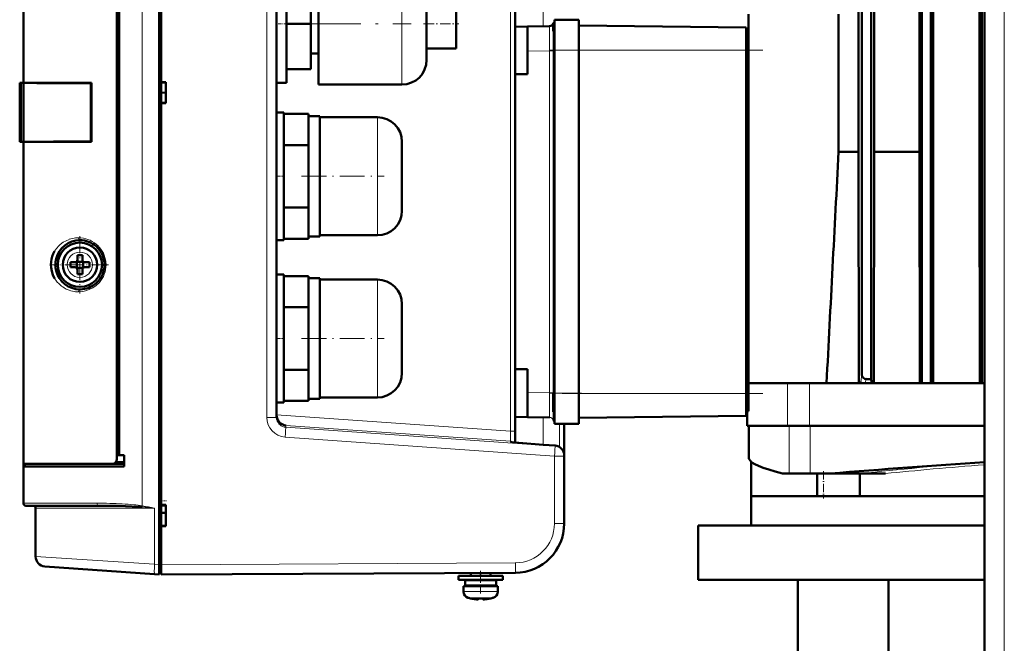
# Model space of a CAD drawing. Extents: x -1358 to 1757, y -1535 to 612.
# Tile 34 of 84: x -1220 to -1020, y 102 to 228. Entities that reach past the tile are written whole.
import ezdxf

# ---------------------------------------------------------------- set-up
doc = ezdxf.new("R2010")
doc.units = 0
doc.linetypes.add('DASHDOT', pattern=[18.5, 12, -3, 0.5, -3])

msp = doc.modelspace()

# ---------------------------------------------------------------- linework, layer by layer
at = {"color": 7, "linetype": 'DASHDOT', "lineweight": 18}
for p, q in [((-1019.73, -326), (-1019.73, 364.9)), ((-1162.58, 227.53), (-1140.38, 227.53)), ((-1068.83, 222.18), (-1109.63, 222.18)), ((-1068.83, 152.38), (-1109.63, 152.38))]:
    msp.add_line(p, q, dxfattribs=at)
at = {"color": 7, "lineweight": 50}
for p, q in [((-1023.73, -268.42), (-1023.73, 307.33)), ((-1191.63, 117.55), (-1191.63, 301.5)), ((-1191.23, 289.38), (-1191.23, 215.68)), ((-1219.23, 215.53), (-1219.23, 281.03)), ((-1200.23, 138.99), (-1200.23, 280.06)), ((-1200.23, 279.17), (-1200.23, 139.88)), ((-1199.73, 279.19), (-1199.73, 139.86)), ((-1119.23, 274.5), (-1119.23, 142.38)), ((-1119.23, 144.67), (-1119.23, 274.38)), ((-1167.73, 271.58), (-1167.73, 147.48)), ((-1049.37, 201.52), (-1049.37, 255.28)), ((-1048.7, 156.21), (-1048.7, 255.28)), ((-1046.77, 155.22), (-1046.77, 255.28)), ((-1046.19, 201.52), (-1046.19, 255.28)), ((-1037, 201.52), (-1037, 255.28)), ((-1036.47, 154.48), (-1036.47, 255.28)), ((-1034.67, 154.48), (-1034.67, 255.28)), ((-1034.18, 154.48), (-1034.18, 255.28)), ((-1024.79, 201.52), (-1024.79, 255.28)), ((-1024.3, 154.48), (-1024.3, 255.28)), ((-1167.73, 227.53), (-1167.73, 239.53)), ((-1165.73, 239.53), (-1165.73, 227.53)), ((-1159.23, 227.53), (-1159.23, 239.88)), ((-1160.73, 227.53), (-1160.73, 236.78)), ((-1137.23, 234.88), (-1137.23, 227.56)), ((-1131.23, 232.53), (-1131.23, 227.53)), ((-1111.23, 226.55), (-1111.23, 228.37)), ((-1111.23, 228.37), (-1106.23, 228.37)), ((-1106.23, 226.55), (-1106.23, 228.37)), ((-1071.73, 154.48), (-1071.73, 229.48)), ((-1053.42, 201.52), (-1053.42, 229.48)), ((-1167.73, 215.53), (-1167.73, 227.53)), ((-1160.73, 227.53), (-1165.73, 227.53)), ((-1165.73, 227.53), (-1165.73, 215.53)), ((-1160.73, 218.28), (-1160.73, 227.53)), ((-1159.23, 215.18), (-1159.23, 227.53)), ((-1137.23, 227.56), (-1137.23, 227.53)), ((-1137.23, 227.53), (-1137.23, 220.18)), ((-1131.23, 227.53), (-1131.23, 222.53)), ((-1119.23, 226.95), (-1116.73, 226.99)), ((-1116.73, 226.99), (-1112.2, 227.07)), ((-1116.73, 221.99), (-1116.73, 226.99)), ((-1111.48, 227.17), (-1111.48, 226.04)), ((-1111.23, 222.16), (-1111.23, 226.55)), ((-1072.23, 226.78), (-1106.23, 227.17)), ((-1106.23, 222.16), (-1106.23, 226.55)), ((-1072.23, 222.18), (-1072.23, 226.78)), ((-1071.73, 225.78), (-1072.23, 225.78)), ((-1137.23, 222.53), (-1131.23, 222.53)), ((-1159.23, 221.53), (-1160.73, 221.53)), ((-1116.73, 217.28), (-1116.73, 221.99)), ((-1111.23, 222.16), (-1111.23, 152.39)), ((-1106.23, 222.16), (-1106.23, 152.39)), ((-1072.23, 152.38), (-1072.23, 222.18)), ((-1165.73, 218.28), (-1160.73, 218.28)), ((-1119.23, 217.28), (-1116.73, 217.28)), ((-1219.97, 215.53), (-1219.96, 215.53)), ((-1219.97, 203.53), (-1219.97, 215.53)), ((-1219.97, 215.28), (-1219.97, 215.29)), ((-1219.97, 215.27), (-1219.97, 215.28)), ((-1219.96, 215.53), (-1219.93, 215.53)), ((-1219.96, 203.53), (-1219.96, 215.53)), ((-1219.73, 215.53), (-1219.93, 215.53)), ((-1219.73, 215.53), (-1219.73, 203.53)), ((-1219.23, 215.53), (-1219.73, 215.53)), ((-1205.36, 215.53), (-1219.23, 215.53)), ((-1218.93, 215.5), (-1219.23, 215.53)), ((-1219.23, 215.5), (-1219.23, 203.55)), ((-1219.15, 215.5), (-1219.23, 215.5)), ((-1219.03, 215.5), (-1219.15, 215.5)), ((-1219.02, 215.5), (-1218.67, 215.5)), ((-1218.85, 215.5), (-1218.93, 215.5)), ((-1218.12, 215.5), (-1218.67, 215.5)), ((-1217.28, 215.5), (-1218.12, 215.5)), ((-1212.17, 215.49), (-1215.44, 215.5)), ((-1205.36, 215.47), (-1205.5, 215.47)), ((-1205.5, 203.58), (-1205.5, 215.47)), ((-1205.36, 215.53), (-1205.36, 203.53)), ((-1191.23, 215.68), (-1190.23, 215.68)), ((-1191.23, 215.68), (-1191.23, 215.59)), ((-1191.23, 215.62), (-1191.23, 211.43)), ((-1191.23, 215.59), (-1190.23, 215.53)), ((-1191.23, 215.59), (-1191.23, 213.59)), ((-1190.23, 215.68), (-1190.23, 211.38)), ((-1165.73, 215.53), (-1167.73, 215.53)), ((-1159.23, 215.18), (-1142.23, 215.18)), ((-1191.23, 211.46), (-1191.23, 213.59)), ((-1190.23, 213.53), (-1191.23, 213.59)), ((-1190.23, 211.53), (-1191.23, 211.46)), ((-1191.23, 211.46), (-1191.23, 211.38)), ((-1191.23, 211.38), (-1191.23, 129.68)), ((-1190.23, 211.38), (-1191.23, 211.38)), ((-1167.73, 196.53), (-1167.73, 209.53)), ((-1167.73, 209.53), (-1166.23, 209.53)), ((-1166.23, 209.53), (-1166.23, 196.53)), ((-1161.23, 209.23), (-1166.23, 209.23)), ((-1161.23, 208.75), (-1161.23, 209.23)), ((-1158.93, 208.78), (-1161.23, 208.78)), ((-1161.23, 203.36), (-1161.23, 208.75)), ((-1158.93, 208.78), (-1158.93, 196.53)), ((-1147.23, 208.53), (-1158.93, 208.53)), ((-1219.97, 203.77), (-1219.97, 203.78)), ((-1219.97, 203.53), (-1219.96, 203.53)), ((-1219.96, 203.53), (-1219.93, 203.53)), ((-1219.96, 203.53), (-1219.93, 203.53)), ((-1219.73, 203.53), (-1219.93, 203.53)), ((-1219.73, 203.53), (-1219.23, 203.53)), ((-1219.23, 203.55), (-1219.15, 203.55)), ((-1219.23, 203.53), (-1218.93, 203.55)), ((-1205.36, 203.53), (-1219.23, 203.53)), ((-1219.23, 138.03), (-1219.23, 203.53)), ((-1219.15, 203.55), (-1219.03, 203.55)), ((-1219.02, 203.55), (-1218.67, 203.55)), ((-1218.67, 203.55), (-1218.12, 203.55)), ((-1212.08, 203.56), (-1208.74, 203.57)), ((-1205.5, 203.58), (-1205.36, 203.58)), ((-1166.23, 202.88), (-1161.23, 202.88)), ((-1161.23, 202.88), (-1161.23, 203.36)), ((-1161.23, 201.92), (-1161.23, 202.88)), ((-1142.23, 203.53), (-1142.23, 196.56)), ((-1161.23, 201.92), (-1161.23, 196.53)), ((-1053.42, 201.52), (-1049.37, 201.52)), ((-1049.37, 201.52), (-1049.28, 154.66)), ((-1046.27, 154.48), (-1046.19, 201.52)), ((-1046.19, 201.52), (-1037, 201.52)), ((-1036.93, 154.48), (-1037, 201.52)), ((-1024.72, 154.48), (-1024.79, 201.52)), ((-1167.73, 183.53), (-1167.73, 196.53)), ((-1166.23, 196.53), (-1166.23, 183.53)), ((-1161.23, 196.53), (-1161.23, 191.14)), ((-1158.93, 184.28), (-1158.93, 196.53)), ((-1142.23, 196.56), (-1142.23, 196.53)), ((-1142.23, 196.53), (-1142.23, 189.53)), ((-1161.23, 190.18), (-1161.23, 191.14)), ((-1166.23, 190.18), (-1161.23, 190.18)), ((-1161.23, 189.7), (-1161.23, 190.18)), ((-1161.23, 184.31), (-1161.23, 189.7)), ((-1161.23, 183.83), (-1161.23, 184.31)), ((-1161.23, 184.28), (-1158.93, 184.28)), ((-1158.93, 184.53), (-1147.23, 184.53)), ((-1207.73, 183.53), (-1207.68, 183.53)), ((-1204.44, 182.3), (-1204.36, 182.22)), ((-1166.23, 183.53), (-1167.73, 183.53)), ((-1166.23, 183.83), (-1161.23, 183.83)), ((-1208.23, 180.45), (-1208.23, 179.53)), ((-1207.23, 180.45), (-1207.23, 179.53)), ((-1212.58, 179.73), (-1212.57, 179.75)), ((-1208.73, 179.03), (-1209.65, 179.03)), ((-1208.36, 179.16), (-1208.37, 179.17)), ((-1207.09, 179.16), (-1208.36, 179.16)), ((-1208.36, 177.89), (-1208.36, 179.16)), ((-1207.08, 179.17), (-1207.09, 179.16)), ((-1207.09, 179.16), (-1207.09, 177.89)), ((-1206.73, 179.03), (-1205.8, 179.03)), ((-1208.73, 178.03), (-1209.65, 178.03)), ((-1208.36, 177.89), (-1208.37, 177.88)), ((-1207.09, 177.89), (-1208.36, 177.89)), ((-1208.23, 176.6), (-1208.23, 177.53)), ((-1207.23, 176.6), (-1207.23, 177.53)), ((-1207.09, 177.89), (-1207.08, 177.88)), ((-1205.8, 178.03), (-1206.73, 178.03)), ((-1167.73, 163.53), (-1167.73, 176.53)), ((-1167.73, 176.53), (-1166.23, 176.53)), ((-1166.23, 176.53), (-1166.23, 163.53)), ((-1161.23, 176.23), (-1166.23, 176.23)), ((-1161.23, 175.75), (-1161.23, 176.23)), ((-1204.36, 174.83), (-1204.43, 174.77)), ((-1158.93, 175.78), (-1161.23, 175.78)), ((-1161.23, 170.36), (-1161.23, 175.75)), ((-1158.93, 175.78), (-1158.93, 163.53)), ((-1147.23, 175.53), (-1158.93, 175.53)), ((-1207.67, 173.53), (-1207.73, 173.53)), ((-1161.23, 169.88), (-1161.23, 170.36)), ((-1142.23, 170.53), (-1142.23, 163.56)), ((-1166.23, 169.88), (-1161.23, 169.88)), ((-1161.23, 168.92), (-1161.23, 169.88)), ((-1161.23, 168.92), (-1161.23, 163.53)), ((-1167.73, 150.53), (-1167.73, 163.53)), ((-1166.23, 163.53), (-1166.23, 150.53)), ((-1161.23, 163.53), (-1161.23, 158.14)), ((-1158.93, 151.28), (-1158.93, 163.53)), ((-1142.23, 163.56), (-1142.23, 163.53)), ((-1142.23, 163.53), (-1142.23, 156.53)), ((-1166.23, 157.18), (-1161.23, 157.18)), ((-1161.23, 157.18), (-1161.23, 158.14)), ((-1161.23, 156.7), (-1161.23, 157.18)), ((-1161.23, 151.31), (-1161.23, 156.7)), ((-1116.73, 157.28), (-1119.23, 157.28)), ((-1116.73, 157.28), (-1116.73, 152.56)), ((-1071.73, 154.48), (-1066.9, 154.48)), ((-1071.73, 154.48), (-1071.73, 152.78)), ((-1063.84, 154.48), (-1066.9, 154.48)), ((-1059.36, 154.48), (-1063.84, 154.48)), ((-1048.9, 154.48), (-1059.36, 154.48)), ((-1048.84, 154.48), (-1048.9, 154.48)), ((-1048.79, 154.48), (-1048.84, 154.48)), ((-1048.58, 154.48), (-1048.79, 154.48)), ((-1048.26, 154.48), (-1048.58, 154.48)), ((-1047.98, 154.48), (-1048.26, 154.48)), ((-1046.67, 154.48), (-1047.98, 154.48)), ((-1046.77, 155.22), (-1046.67, 154.48)), ((-1046.67, 154.48), (-1046.59, 154.48)), ((-1036.73, 154.48), (-1046.59, 154.48)), ((-1036.47, 154.48), (-1036.73, 154.48)), ((-1034.67, 154.48), (-1036.47, 154.48)), ((-1034.67, 154.48), (-1034.41, 154.48)), ((-1024.62, 154.48), (-1034.41, 154.48)), ((-1024.3, 154.48), (-1024.62, 154.48)), ((-1024.3, 154.48), (-1023.73, 154.48)), ((-1116.73, 152.56), (-1116.73, 147.56)), ((-1111.47, 152.39), (-1111.48, 150.38)), ((-1111.23, 148), (-1111.23, 152.39)), ((-1106.23, 148), (-1106.23, 152.39)), ((-1072.23, 147.78), (-1072.23, 152.38)), ((-1071.73, 152.78), (-1071.73, 148.78)), ((-1166.23, 150.53), (-1167.73, 150.53)), ((-1166.23, 150.83), (-1161.23, 150.83)), ((-1161.23, 150.83), (-1161.23, 151.31)), ((-1161.23, 151.28), (-1158.93, 151.28)), ((-1158.93, 151.53), (-1147.23, 151.53)), ((-1111.48, 150.38), (-1111.48, 148.64)), ((-1071.73, 148.78), (-1072.23, 148.78)), ((-1072.04, 145.78), (-1072.04, 148.78)), ((-1119.23, 147.6), (-1116.73, 147.56)), ((-1116.73, 147.56), (-1112.2, 147.48)), ((-1111.23, 146.18), (-1111.23, 148)), ((-1106.23, 146.18), (-1106.23, 148)), ((-1072.23, 147.78), (-1106.23, 147.38)), ((-1119.23, 142.38), (-1119.23, 144.67)), ((-1111.23, 146.18), (-1106.23, 146.18)), ((-1109.23, 139.76), (-1109.23, 146.18)), ((-1063.84, 145.78), (-1072.04, 145.78)), ((-1071.67, 145.78), (-1071.67, 139.12)), ((-1059.36, 145.78), (-1063.84, 145.78)), ((-1023.73, 145.78), (-1059.36, 145.78)), ((-1111.08, 141.76), (-1113.52, 141.93)), ((-1200.23, 139.88), (-1199.73, 139.86)), ((-1198.73, 139.83), (-1200.23, 139.83)), ((-1199.73, 139.86), (-1198.73, 139.83)), ((-1198.73, 137.53), (-1198.73, 139.83)), ((-1109.23, 139.61), (-1109.23, 139.76)), ((-1109.23, 125.9), (-1109.23, 139.61)), ((-1071.66, 139.07), (-1071.67, 139.12)), ((-1071.64, 139.02), (-1071.66, 139.07)), ((-1071.23, 138.48), (-1071.23, 131.48)), ((-1219.23, 138.03), (-1219.23, 131.33)), ((-1219.23, 137.53), (-1219.23, 138.03)), ((-1201.17, 138.03), (-1219.23, 138.03)), ((-1219.23, 130.03), (-1219.23, 137.53)), ((-1219.23, 137.53), (-1198.73, 137.53)), ((-1218.93, 138.03), (-1218.93, 137.53)), ((-1218.93, 138.03), (-1218.76, 138.03)), ((-1201.17, 138.03), (-1198.73, 138.03)), ((-1064.86, 136.08), (-1063.5, 136.08)), ((-1063.5, 136.08), (-1059.22, 136.08)), ((-1059.21, 136.08), (-1059.22, 136.08)), ((-1059.21, 136.08), (-1055.16, 136.08)), ((-1057.77, 136.08), (-1057.77, 131.48)), ((-1055.16, 136.08), (-1048.88, 136.08)), ((-1049.09, 136.08), (-1049.09, 131.48)), ((-1048.88, 136.08), (-1048.7, 136.08)), ((-1048.7, 136.08), (-1048.32, 136.08)), ((-1048.32, 136.08), (-1047.05, 136.08)), ((-1047.05, 136.08), (-1043.91, 136.08)), ((-1071.23, 131.48), (-1023.73, 131.48)), ((-1071.23, 131.48), (-1071.23, 125.48)), ((-1057.77, 131.48), (-1057.78, 131.48)), ((-1203.99, 129.53), (-1218.73, 129.53)), ((-1216.73, 129.03), (-1216.73, 119.18)), ((-1191.23, 129.68), (-1190.23, 129.68)), ((-1191.23, 129.68), (-1191.23, 129.59)), ((-1191.23, 129.62), (-1191.23, 125.43)), ((-1191.23, 129.59), (-1190.23, 129.53)), ((-1190.23, 129.68), (-1190.23, 125.38)), ((-1191.23, 128.08), (-1190.23, 128.08)), ((-1191.23, 128.08), (-1190.23, 128.08)), ((-1191.23, 125.46), (-1191.23, 128.08)), ((-1190.23, 125.53), (-1191.23, 125.46)), ((-1191.23, 125.46), (-1191.23, 125.38)), ((-1190.23, 125.38), (-1191.23, 125.38)), ((-1191.23, 125.38), (-1191.23, 117.53)), ((-1081.98, 125.48), (-1023.73, 125.48)), ((-1081.98, 125.48), (-1081.98, 114.48)), ((-1192.54, 115.62), (-1214.87, 117.18)), ((-1191.63, 117.55), (-1191.63, 115.55)), ((-1191.63, 115.55), (-1192.54, 115.62)), ((-1191.23, 115.83), (-1191.63, 115.83)), ((-1119.17, 115.9), (-1191.23, 115.53)), ((-1126.23, 115.28), (-1130.73, 115.28)), ((-1130.73, 114.48), (-1130.73, 115.28)), ((-1126.23, 114.48), (-1130.73, 114.48)), ((-1126.23, 114.38), (-1129.38, 114.38)), ((-1129.38, 113.28), (-1129.38, 114.38)), ((-1128.23, 115.86), (-1128.23, 115.28)), ((-1128.23, 114.48), (-1128.23, 114.38)), ((-1126.23, 115.28), (-1121.73, 115.28)), ((-1126.23, 114.48), (-1121.73, 114.48)), ((-1126.23, 114.38), (-1123.08, 114.38)), ((-1124.23, 115.88), (-1124.23, 115.28)), ((-1124.23, 115.88), (-1124.23, 115.28)), ((-1124.23, 114.48), (-1124.23, 114.38)), ((-1124.23, 114.48), (-1124.23, 114.38)), ((-1123.08, 113.28), (-1123.08, 114.38)), ((-1123.08, 113.28), (-1123.08, 114.38)), ((-1121.73, 115.28), (-1121.73, 114.48)), ((-1121.73, 115.28), (-1121.73, 114.48)), ((-1081.98, 114.48), (-1023.73, 114.48)), ((-1061.73, 55.53), (-1061.73, 114.48)), ((-1043.29, 114.48), (-1043.29, 62.08)), ((-1126.23, 113.18), (-1129.73, 113.18)), ((-1129.73, 112.05), (-1129.73, 113.18)), ((-1126.23, 113.28), (-1129.38, 113.28)), ((-1128.23, 113.28), (-1128.23, 113.18)), ((-1126.23, 113.28), (-1123.08, 113.28)), ((-1126.23, 113.18), (-1122.73, 113.18)), ((-1124.23, 113.28), (-1124.23, 113.18)), ((-1124.23, 113.28), (-1124.23, 113.18)), ((-1122.73, 113.18), (-1122.73, 112.05)), ((-1122.73, 113.18), (-1122.73, 112.05)), ((-1128.16, 110.64), (-1128.15, 110.65)), ((-1126.77, 110.48), (-1126.74, 110.48)), ((-1126.73, 110.5), (-1126.73, 110.65)), ((-1125.73, 110.5), (-1125.73, 110.65)), ((-1125.29, 110.49), (-1125.46, 110.48)), ((-1125.29, 110.49), (-1125.46, 110.48)), ((-1124.3, 110.65), (-1124.3, 110.64))]:
    msp.add_line(p, q, dxfattribs=at)
at = {"color": 7, "lineweight": 18}
for p, q in [((-1019.73, -268.42), (-1019.73, 307.33)), ((-1195.04, 129.51), (-1195.04, 289.55)), ((-1113.54, 277.12), (-1113.54, 227.05)), ((-1120.16, 274.38), (-1120.16, 144.67)), ((-1169.72, 147.48), (-1169.72, 271.58)), ((-1142.23, 227.59), (-1142.23, 239.88)), ((-1142.23, 227.53), (-1142.23, 227.59)), ((-1142.23, 227.53), (-1142.23, 215.18)), ((-1111.48, 226.04), (-1111.48, 225.67)), ((-1116.73, 221.99), (-1112.2, 222.07)), ((-1112.2, 222.15), (-1112.2, 222.07)), ((-1111.47, 222.07), (-1112.2, 222.07)), ((-1112.2, 152.48), (-1112.2, 222.07)), ((-1111.23, 222.16), (-1111.47, 222.16)), ((-1111.47, 222.16), (-1111.47, 222.07)), ((-1111.47, 152.48), (-1111.47, 222.07)), ((-1111.23, 222.16), (-1106.23, 222.16)), ((-1072.23, 222.18), (-1106.23, 222.18)), ((-1071.73, 221.78), (-1072.23, 221.78)), ((-1219.93, 215.53), (-1219.93, 203.53)), ((-1147.23, 208.53), (-1147.23, 196.59)), ((-1147.23, 196.59), (-1147.23, 196.53)), ((-1147.23, 196.53), (-1147.23, 184.53)), ((-1207.7, 181.1), (-1207.73, 181.1)), ((-1210.3, 178.55), (-1210.3, 178.53)), ((-1205.15, 178.5), (-1205.15, 178.53)), ((-1207.75, 175.96), (-1207.73, 175.96)), ((-1147.23, 175.53), (-1147.23, 163.59)), ((-1147.23, 163.59), (-1147.23, 163.53)), ((-1147.23, 163.53), (-1147.23, 151.53)), ((-1048.7, 156.21), (-1048.9, 154.73)), ((-1063.84, 145.78), (-1063.84, 154.48)), ((-1059.36, 145.78), (-1059.36, 154.48)), ((-1047.87, 155.29), (-1047.98, 154.48)), ((-1116.73, 152.56), (-1112.2, 152.48)), ((-1111.47, 152.48), (-1112.2, 152.48)), ((-1112.2, 152.48), (-1112.2, 152.41)), ((-1111.47, 152.48), (-1111.47, 152.39)), ((-1111.47, 152.39), (-1111.23, 152.39)), ((-1111.23, 152.39), (-1106.23, 152.39)), ((-1072.23, 152.38), (-1106.23, 152.38)), ((-1071.73, 152.78), (-1072.23, 152.78)), ((-1111.48, 148.64), (-1111.48, 148.29)), ((-1167.73, 147.48), (-1169.72, 147.48)), ((-1167.73, 148), (-1120.16, 144.67)), ((-1113.54, 147.5), (-1113.54, 141.93)), ((-1165.87, 145.87), (-1120.16, 142.68)), ((-1165.87, 145.48), (-1165.87, 145.87)), ((-1111.08, 141.61), (-1165.87, 145.48)), ((-1120.16, 144.67), (-1120.14, 144.14)), ((-1119.23, 144.67), (-1120.16, 144.67)), ((-1110.17, 146.18), (-1110.17, 141.46)), ((-1063.5, 145.78), (-1063.5, 136.08)), ((-1059.22, 145.78), (-1059.22, 136.08)), ((-1059.21, 145.78), (-1059.21, 136.08)), ((-1111.22, 139.61), (-1166, 143.49)), ((-1120.16, 142.68), (-1120.16, 142.49)), ((-1113.52, 141.93), (-1111.08, 141.76)), ((-1111.08, 141.76), (-1111.08, 141.61)), ((-1111.22, 139.61), (-1111.22, 125.9)), ((-1109.23, 139.61), (-1111.22, 139.61)), ((-1061.56, 136.08), (-1061.54, 136.08)), ((-1043.91, 136.08), (-1043.89, 136.08)), ((-1204.2, 130.03), (-1219.23, 130.03)), ((-1216.73, 129.03), (-1192.54, 129.03)), ((-1192.54, 129.03), (-1192.54, 117.61)), ((-1109.23, 125.9), (-1111.22, 125.9)), ((-1216.73, 119.18), (-1192.54, 117.61)), ((-1192.54, 117.61), (-1191.63, 117.55)), ((-1191.23, 117.52), (-1191.63, 117.52)), ((-1119.17, 117.9), (-1191.23, 117.53)), ((-1129.73, 112.05), (-1126.23, 112.05)), ((-1126.23, 110.8), (-1128.8, 110.8)), ((-1126.19, 112.05), (-1126.23, 112.05)), ((-1126.2, 110.8), (-1126.23, 110.8)), ((-1123.65, 110.8), (-1126.2, 110.8)), ((-1122.73, 112.05), (-1126.19, 112.05))]:
    msp.add_line(p, q, dxfattribs=at)
at = {"color": 7, "linetype": 'DASHDOT', "lineweight": 18, "ltscale": 0.060013}
msp.add_line((-1165.53, 227.53), (-1167.93, 227.53), dxfattribs=at)
at = {"color": 7, "linetype": 'DASHDOT', "lineweight": 18, "ltscale": 0.180002}
msp.add_line((-1137.83, 227.53), (-1130.63, 227.53), dxfattribs=at)
at = {"color": 7, "linetype": 'DASHDOT', "lineweight": 18, "ltscale": 0.15}
for p, q in [((-1111.73, 222.16), (-1105.73, 222.16)), ((-1111.73, 152.39), (-1105.73, 152.39))]:
    msp.add_line(p, q, dxfattribs=at)
at = {"color": 7, "linetype": 'DASHDOT', "lineweight": 18, "ltscale": 0.045016}
for p, q in [((-1166.08, 196.53), (-1167.88, 196.53)), ((-1166.08, 163.53), (-1167.88, 163.53))]:
    msp.add_line(p, q, dxfattribs=at)
at = {"color": 7, "linetype": 'DASHDOT', "lineweight": 18, "ltscale": 0.419998}
for p, q in [((-1162.63, 196.53), (-1145.83, 196.53)), ((-1162.63, 163.53), (-1145.83, 163.53))]:
    msp.add_line(p, q, dxfattribs=at)
at = {"color": 7, "linetype": 'DASHDOT', "lineweight": 18, "ltscale": 0.2925}
msp.add_line((-1207.73, 184.38), (-1207.73, 172.68), dxfattribs=at)
at = {"color": 7, "linetype": 'DASHDOT', "lineweight": 18, "ltscale": 0.292502}
msp.add_line((-1201.88, 178.53), (-1213.58, 178.53), dxfattribs=at)
at = {"color": 7, "linetype": 'DASHDOT', "lineweight": 18, "ltscale": 0.138015}
msp.add_line((-1056.48, 136.54), (-1056.48, 131.02), dxfattribs=at)
at = {"color": 7, "linetype": 'DASHDOT', "lineweight": 18, "ltscale": 0.030002}
msp.add_line((-1191.33, 130.53), (-1190.13, 130.53), dxfattribs=at)
at = {"color": 7, "linetype": 'DASHDOT', "lineweight": 18, "ltscale": 0.012015}
msp.add_line((-1191.19, 117.52), (-1191.67, 117.52), dxfattribs=at)
at = {"color": 7, "linetype": 'DASHDOT', "lineweight": 18, "ltscale": 0.114895}
msp.add_line((-1126.23, 111.66), (-1126.23, 116.26), dxfattribs=at)
at = {"color": 7, "linetype": 'DASHDOT', "lineweight": 18, "ltscale": 0.000760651}
msp.add_line((-1127.23, 110.5), (-1127.23, 110.47), dxfattribs=at)
at = {"color": 7, "linetype": 'DASHDOT', "lineweight": 18, "ltscale": 0.000956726}
msp.add_line((-1125.23, 110.5), (-1125.23, 110.46), dxfattribs=at)
at = {"color": 7, "lineweight": 18}
for points in [[(-1112.2, 227.07), (-1112.2, 227.07), (-1112.2, 227), (-1112.21, 226.52), (-1112.2, 222.15)], [(-1212.86, 181.29), (-1212.47, 181.86), (-1212, 182.4), (-1211.72, 182.65), (-1211.1, 183.12), (-1210.55, 183.43), (-1209.91, 183.7)], [(-1204.4, 182.73), (-1204.05, 182.42), (-1203.73, 182.07), (-1203.44, 181.71), (-1203.18, 181.32), (-1202.95, 180.89), (-1202.76, 180.45), (-1202.56, 179.82), (-1202.44, 179.17), (-1202.4, 178.52), (-1202.43, 178.02), (-1202.5, 177.53), (-1202.61, 177.06), (-1202.76, 176.59), (-1202.96, 176.14), (-1203.19, 175.72), (-1203.46, 175.32), (-1203.76, 174.94), (-1204.4, 174.32)], [(-1204.4, 174.32), (-1205.08, 173.84), (-1205.81, 173.47), (-1206.56, 173.21), (-1207.12, 173.1), (-1208.01, 173.03)], [(-1048.9, 154.73), (-1048.91, 154.74), (-1048.91, 154.74), (-1048.91, 154.74), (-1048.91, 154.74), (-1048.92, 154.73), (-1048.92, 154.71), (-1048.94, 154.6), (-1048.95, 154.56)], [(-1112.2, 152.41), (-1112.21, 148.4), (-1112.2, 147.49), (-1112.2, 147.48)], [(-1111.48, 148.29), (-1111.47, 146.99), (-1111.47, 146.98)], [(-1120.14, 142.77), (-1120.15, 142.69), (-1120.15, 142.68), (-1120.15, 142.68), (-1120.16, 142.68)], [(-1120.16, 142.49), (-1120.16, 142.49), (-1120.15, 142.49), (-1120.13, 142.48), (-1119.92, 142.45), (-1117.2, 142.21), (-1113.52, 141.93)], [(-1120.14, 144.14), (-1120.13, 143.17), (-1120.14, 142.77)], [(-1203.99, 129.53), (-1204.02, 129.53), (-1204.09, 129.6), (-1204.14, 129.67)], [(-1119.17, 115.9), (-1119.17, 115.91), (-1119.17, 115.92), (-1119.17, 116.02), (-1119.17, 117.9)]]:
    msp.add_lwpolyline(points, dxfattribs=at)
at = {"color": 7, "lineweight": 50}
for points in [[(-1205.36, 215.47), (-1217.35, 215.5), (-1218.67, 215.5)], [(-1218.67, 203.55), (-1213.37, 203.56), (-1205.36, 203.58)], [(-1212.86, 175.76), (-1213.21, 176.47), (-1213.46, 177.21), (-1213.59, 177.96), (-1213.62, 178.53), (-1213.59, 179.1), (-1213.5, 179.67), (-1213.35, 180.22), (-1213.14, 180.76), (-1212.86, 181.29)], [(-1047.87, 155.29), (-1048.09, 155.34), (-1048.29, 155.44), (-1048.47, 155.59), (-1048.6, 155.78), (-1048.68, 155.99), (-1048.7, 156.21)], [(-1166.98, 146.32), (-1167.25, 146.6), (-1167.48, 146.93), (-1167.64, 147.32), (-1167.7, 147.6), (-1167.73, 147.89)], [(-1113.52, 141.93), (-1118.44, 142.31), (-1120, 142.46)], [(-1201.17, 138.03), (-1200.96, 138.05), (-1200.75, 138.13), (-1200.56, 138.25), (-1200.4, 138.42), (-1200.29, 138.63), (-1200.23, 138.99)], [(-1203.99, 129.53), (-1199.82, 129.49), (-1197.11, 129.4), (-1195.08, 129.27)], [(-1127.23, 110.5), (-1127.03, 110.48), (-1126.79, 110.48), (-1126.74, 110.48), (-1126.73, 110.49), (-1126.73, 110.49), (-1126.73, 110.49), (-1126.73, 110.5)], [(-1127.23, 110.5), (-1127.03, 110.48), (-1126.79, 110.48), (-1126.74, 110.48), (-1126.73, 110.49), (-1126.73, 110.49), (-1126.73, 110.49), (-1126.73, 110.5)], [(-1125.64, 110.47), (-1125.7, 110.48), (-1125.72, 110.49), (-1125.72, 110.49), (-1125.73, 110.49), (-1125.73, 110.5)], [(-1125.23, 110.5), (-1125.56, 110.47), (-1125.67, 110.48), (-1125.71, 110.48), (-1125.72, 110.49), (-1125.72, 110.49), (-1125.73, 110.49), (-1125.73, 110.5)], [(-1125.67, 110.48), (-1125.72, 110.49), (-1125.72, 110.49), (-1125.72, 110.49), (-1125.73, 110.5), (-1125.73, 110.5)], [(-1125.23, 110.5), (-1125.56, 110.47), (-1125.67, 110.48), (-1125.71, 110.48), (-1125.72, 110.49), (-1125.72, 110.49), (-1125.73, 110.49), (-1125.73, 110.5)]]:
    msp.add_lwpolyline(points, dxfattribs=at)
msp.add_circle((-1207.73, 178.53), 4.5, dxfattribs=at)
for centre, radius, start, end in [((-1112.21, 227.87), 0.8, 271, 338.294), ((-1101.92, 227.21), 9.56, 177.8242, 180.2818), ((-1110.73, 227.28), 0.8, 128.6822, 158.3192), ((-1142.23, 220.18), 5, 270, 0), ((-1220.95, -4125.74), 4341.24, 89.79613, 89.9747), ((-1216.24, -2367.26), 2582.76, 89.75865, 89.88697), ((-1147.23, 203.53), 5, 0, 90), ((-1220.94, 4542.61), 4339.05, 270.02526, 270.20392), ((35604.44, -1730.51), 36708.74, 176.983042, 177.056576), ((-1147.23, 189.53), 5, 270, 360), ((-1207.73, 178.53), 5, 90, 165.8165), ((-1207.73, 178.53), 5, 48.9222, 89.4577), ((-1207.73, 178.53), 3.5, 90, 360), ((-1207.73, 163.32), 17.14, 89.9996, 91.6715), ((-1207.73, 178.53), 3.5, 360, 90), ((-1207.73, 163.36), 17.1, 88.3267, 90.0022), ((-1207.73, 178.53), 5, 312.3876, 47.6213), ((-1207.73, 178.53), 4.99, 166.1187, 180.0031), ((-1207.72, 178.53), 5.01, 179.9992, 194.198), ((-1192.52, 178.53), 17.13, 178.3286, 181.6729), ((-1208.73, 179.53), 0.5, 270, 360), ((-1206.73, 179.53), 0.5, 180, 270), ((-1222.9, 178.53), 17.1, 359.9978, 1.6733), ((-1222.9, 178.53), 17.1, 358.3267, 0.0022), ((-1207.73, 178.53), 5, 194.2104, 270), ((-1208.73, 177.53), 0.5, 0, 90), ((-1207.73, 193.73), 17.14, 268.3285, 270.0004), ((-1207.73, 193.7), 17.1, 269.9978, 271.6733), ((-1206.73, 177.53), 0.5, 90, 180), ((-1207.73, 178.53), 5, 270.6772, 311.2128), ((-1147.23, 170.53), 5, 0, 90), ((-1147.23, 156.53), 5, 270, 360), ((-1049.48, 154.66), 0.197, 293.9012, 359.7461), ((-1049.4, 154.73), 0.478, 327.7512, 346.4343), ((-1049.44, 154.75), 0.543, 329.2878, 357.3502), ((-1008.86, 753.31), 599.28, 266.26835, 266.37326), ((-1165.7, 147.89), 2.03, 180.0999, 230.9395), ((-1165.68, 147.91), 2.05, 230.8485, 264.7818), ((-1110.73, 147.27), 0.8, 201.6808, 231.3178), ((-1111.23, 139.76), 2, 0.0034, 85.908), ((-1209.23, 492.07), 353.83, 271.4214, 271.7013), ((-875.1, -2077.72), 2221.11, 93.83678, 94.64981), ((-1218.73, 130.03), 0.5, 180, 270), ((-1217.23, 129.03), 0.5, 0, 90), ((-1119.23, 125.9), 10, 270.3, 360), ((-1214.73, 119.18), 2, 180, 266), ((-1119.18, 125.81), 9.9, 294.0035, 297.7418), ((-1128.43, 112.05), 1.3, 180, 253.3985), ((-1126.23, 119.43), 9, 253.3985, 257.6222), ((-1126.23, 119.43), 9, 253.3985, 257.6222), ((-1126.23, 119.43), 8.99, 257.6508, 263.6103), ((-1126.23, 119.43), 8.99, 257.6503, 263.6107), ((-1126.23, 119.43), 8.99, 257.6508, 263.6103), ((-1126.23, 119.43), 8.99, 257.6503, 263.6107), ((-1126.79, 114.28), 3.8, 263.4188, 267.7154), ((-1126.79, 114.28), 3.8, 263.4188, 267.7154), ((-1126.23, 120.54), 9.9, 267.106, 272.8938), ((-1126.23, 120.54), 9.9, 267.1058, 272.8956), ((-1126.23, 120.54), 9.9, 267.106, 272.8938), ((-1126.23, 120.54), 9.9, 267.1058, 272.8956), ((-1126.23, 119.43), 8.99, 276.3893, 282.3497), ((-1126.23, 119.43), 8.99, 276.3893, 282.3497), ((-1126.23, 119.43), 8.99, 276.3893, 282.3497), ((-1126.23, 119.43), 8.99, 276.3893, 282.3497), ((-1126.23, 119.43), 9, 282.3778, 286.6016), ((-1126.23, 119.43), 9, 282.3778, 286.6016), ((-1124.03, 112.05), 1.3, 286.6016, 360), ((-1124.03, 112.05), 1.3, 286.6016, 360)]:
    msp.add_arc(centre, radius, start, end, dxfattribs=at)
at = {"color": 7, "lineweight": 18}
for centre, radius, start, end in [((-1112.21, 227.87), 0.8, 271.0178, 338.306), ((-252.84, 225.57), 858.63, 179.99292, 180.22725), ((-1112.25, 248.94), 26.79, 270.1045, 271.6643), ((-1208.01, 178.33), 5.7, 95.8583, 109.4357), ((-1208.06, 179.27), 4.75, 89.3638, 96.4339), ((-1208, 178.34), 5.68, 50.5802, 90.0619), ((-1207.16, 184.03), 0.851, 179.8972, 191.0209), ((-1207.73, 178.53), 2.57, 90, 179.4706), ((-1207.73, 178.53), 2.57, 0, 89.4706), ((-1207.73, 178.53), 2.57, 180, 269.4706), ((-1207.73, 178.53), 2.57, 270, 359.4706), ((-1208.23, 178.48), 5.37, 210.4158, 229.7387), ((-1208.14, 178.51), 5.45, 229.2293, 242.0918), ((-1208.16, 178.39), 5.33, 241.6531, 250.8184), ((-1208.01, 178.72), 5.7, 250.5611, 264.147), ((-1208.06, 177.78), 4.76, 263.5648, 270.6311), ((-1207.16, 173.03), 0.851, 168.9838, 180.1015), ((-1053.31, 140.57), 14.65, 72.6985, 74.0426), ((-1048.15, 154.91), 0.77, 193.284, 213.8819), ((-1112.25, 125.62), 26.79, 88.3359, 89.8958), ((-1165.71, 147.48), 4, 180.019, 265.9289), ((-1165.73, 147.48), 2, 179.9999, 192.9425), ((-1165.73, 147.48), 2, 192.937, 265.9528), ((-1112.21, 146.68), 0.8, 21.694, 88.9822), ((-1111.23, 139.76), 2, 0.0044, 85.9284), ((-1111.23, 139.61), 2, 0.0024, 85.9529), ((-1203.98, 35.39), 94.64, 87.052, 90.1342), ((-1203.25, 130.01), 0.95, 178.7942, 200.588), ((-1202.01, 73.76), 56.21, 84.6558, 87.0383), ((-1198.7, 107.86), 21.96, 80.4163, 84.9894), ((-1188.71, 128.37), 6.43, 169.8305, 171.9968), ((-1221.17, -159.5), 289.95, 84.3338, 84.8376), ((-1218.76, -0.47), 132.13, 78.5523, 79.6562), ((-1119.22, 125.9), 8, 270.2986, 0.0015)]:
    msp.add_arc(centre, radius, start, end, dxfattribs=at)
for centre, major_axis, ratio, start_param, end_param in [((-1207.73, 184.03), (0, -0.5), 0.568672, 5.046404, 6.2835), ((-1207.73, 173.03), (0, -0.5), 0.568669, 3.141358, 4.378357), ((-1166.01, 143.49), (-0.14, -2), 0.005223, 1.571166, 3.129036), ((-1120.23, 141.68), (-1, 0), 0.999921, 3.964999, 4.641705), ((-1120.23, 141.49), (1, 0), 0.999921, 1.306905, 1.500113), ((-1111.23, 139.61), (-0.14, -2), 0.005223, 1.571166, 3.129036), ((-1011.33, 135.48), (60.39, 3.75), 0.061552, 1.773755, 2.237965), ((-1011.22, 134.97), (60.01, 3.76), 0.062141, 1.776821, 2.142598), ((-1192.4, 117.61), (-0.14, -2), 0.069587, 4.717255, 6.283185)]:
    msp.add_ellipse(centre, major_axis=major_axis, ratio=ratio, start_param=start_param, end_param=end_param, dxfattribs=at)
at = {"color": 7, "lineweight": 50}
for centre, major_axis, ratio, start_param, end_param in [((-926.37, 130.23), (145.3, -9.02), 0.061555, 3.166648, 3.452955), ((-1191.24, 117.53), (0.01, -2), 0.005236, 0, 1.570769)]:
    msp.add_ellipse(centre, major_axis=major_axis, ratio=ratio, start_param=start_param, end_param=end_param, dxfattribs=at)

doc.saveas('drawing.dxf')
